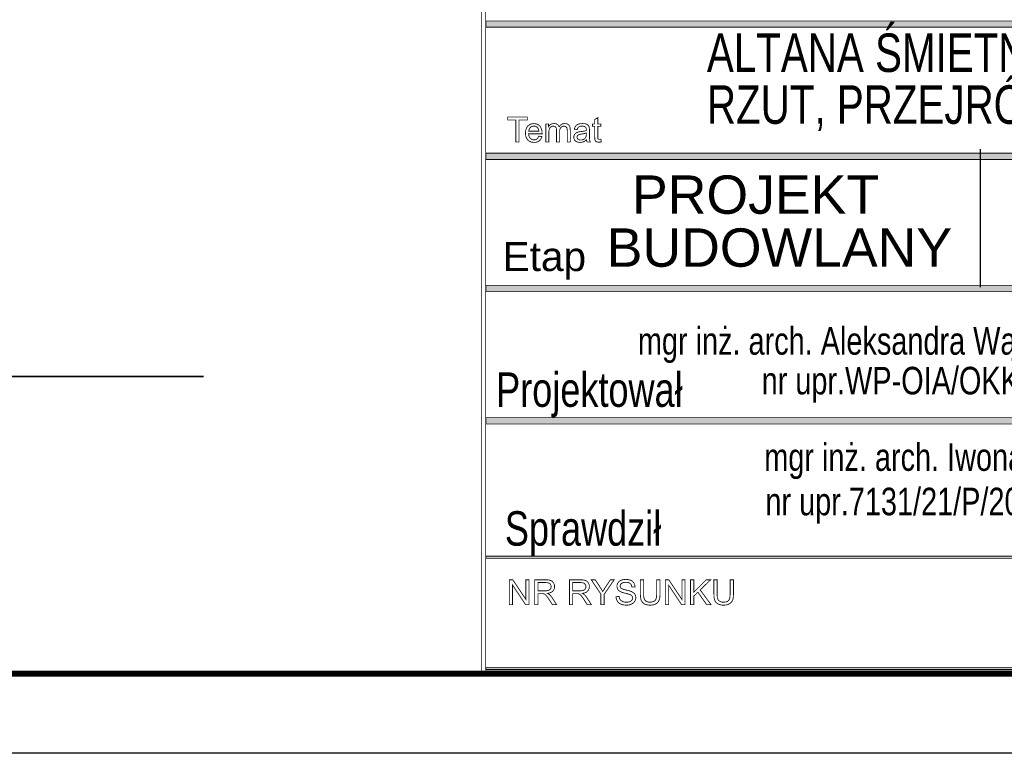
# Model space of a CAD drawing. Extents: x -2911 to 10058, y -5912 to -1002.
# Tile 23 of 43: x 8390 to 8545, y -3802 to -3687. Entities that reach past the tile are written whole.
import ezdxf

# ---------------------------------------------------------------- set-up
doc = ezdxf.new("R2010")
doc.units = 0
doc.header["$LTSCALE"] = 1.125
for name, color, linetype in [('--RAMKA', 7, 'CONTINUOUS'), ('BA_RAM', 2, 'CONTINUOUS'), ('BA_SZR', 7, 'CONTINUOUS'), ('OPIS', 5, 'CONTINUOUS'), ('SCIANY', 5, 'CONTINUOUS'), ('TAB', 7, 'CONTINUOUS')]:
    doc.layers.add(name, color=color, linetype=linetype)
doc.styles.add('ROMANS', font='arial.ttf', dxfattribs={"width": 0.8})
doc.styles.get("Standard").update_dxf_attribs({"font": 'arial.ttf'})

msp = doc.modelspace()

# ---------------------------------------------------------------- linework, layer by layer
at = {"layer": '--RAMKA', "color": 3}
msp.add_line((8144.2, -3743.33), (8418.9, -3743.33), dxfattribs=at)
at = {"layer": 'BA_RAM'}
msp.add_lwpolyline([(7284.99, -3802.47), (7284.99, -2777.47), (8647.38, -2777.47), (8647.38, -3802.47)], close=True, dxfattribs=at)
at = {"layer": 'BA_SZR', "linetype": 'Continuous', "const_width": 0.97}
msp.add_lwpolyline([(7359.99, -3789.97), (7359.99, -2789.97), (8634.88, -2789.97), (8634.88, -3789.97)], close=True, dxfattribs=at)
at = {"layer": 'OPIS', "linetype": 'Continuous'}
msp.add_line((8540.81, -3729.3), (8540.81, -3707.65), dxfattribs=at)
at = {"layer": 'SCIANY', "color": 3, "linetype": 'Continuous'}
msp.add_line((8418.9, -3743.33), (8144.2, -3743.33), dxfattribs=at)
at = {"layer": 'TAB', "linetype": 'Continuous', "const_width": 0.131}
for points in [[(8462.51, -3568.9), (8634.88, -3568.9), (8634.88, -3789.97), (8462.51, -3789.97)], [(8463.17, -3569.56), (8634.22, -3569.56), (8634.22, -3789.31), (8463.17, -3789.31)], [(8463.24, -3688.51), (8634.17, -3688.51), (8634.17, -3687.52), (8463.24, -3687.52)], [(8467.9, -3706.52), (8467.9, -3703.07), (8466.62, -3703.07), (8466.62, -3702.61), (8469.71, -3702.61), (8469.71, -3703.07), (8468.42, -3703.07), (8468.42, -3706.52)], [(8481.25, -3706.09), (8481.32, -3706.52), (8481.19, -3706.54), (8481.07, -3706.55), (8480.96, -3706.56), (8480.8, -3706.55), (8480.66, -3706.52), (8480.55, -3706.48), (8480.47, -3706.42), (8480.4, -3706.34), (8480.35, -3706.26), (8480.32, -3706.14), (8480.3, -3705.95), (8480.29, -3705.69), (8480.29, -3704.06), (8479.94, -3704.06), (8479.94, -3703.69), (8480.29, -3703.69), (8480.29, -3702.99), (8480.77, -3702.7), (8480.77, -3703.69), (8481.25, -3703.69), (8481.25, -3704.06), (8480.77, -3704.06), (8480.77, -3705.72), (8480.77, -3705.84), (8480.78, -3705.93), (8480.79, -3705.98), (8480.81, -3706.02), (8480.84, -3706.05), (8480.88, -3706.08), (8480.92, -3706.1), (8480.97, -3706.11), (8481.04, -3706.11), (8481.1, -3706.11), (8481.17, -3706.1)], [(8471.52, -3705.61), (8472.01, -3705.67), (8471.91, -3705.94), (8471.77, -3706.16), (8471.58, -3706.35), (8471.35, -3706.48), (8471.08, -3706.56), (8470.77, -3706.59), (8470.38, -3706.54), (8470.05, -3706.42), (8469.78, -3706.2), (8469.58, -3705.91), (8469.46, -3705.56), (8469.42, -3705.13), (8469.46, -3704.69), (8469.58, -3704.32), (8469.79, -3704.02), (8470.06, -3703.8), (8470.37, -3703.67), (8470.74, -3703.63), (8471.1, -3703.67), (8471.41, -3703.8), (8471.67, -3704.01), (8471.87, -3704.31), (8471.99, -3704.67), (8472.03, -3705.1), (8472.03, -3705.13), (8472.03, -3705.18), (8472.03, -3705.23), (8469.91, -3705.23), (8469.95, -3705.52), (8470.04, -3705.75), (8470.18, -3705.94), (8470.35, -3706.08), (8470.55, -3706.16), (8470.77, -3706.19), (8470.94, -3706.18), (8471.09, -3706.13), (8471.22, -3706.05), (8471.34, -3705.94), (8471.43, -3705.79)], [(8469.94, -3704.83), (8471.52, -3704.83), (8471.49, -3704.62), (8471.43, -3704.44), (8471.34, -3704.3), (8471.17, -3704.14), (8470.97, -3704.05), (8470.75, -3704.02), (8470.54, -3704.05), (8470.35, -3704.12), (8470.19, -3704.24), (8470.06, -3704.41), (8469.98, -3704.6)], [(8472.62, -3706.52), (8472.62, -3703.69), (8473.04, -3703.69), (8473.04, -3704.09), (8473.14, -3703.96), (8473.26, -3703.85), (8473.4, -3703.75), (8473.55, -3703.68), (8473.72, -3703.64), (8473.9, -3703.63), (8474.1, -3703.64), (8474.27, -3703.68), (8474.42, -3703.76), (8474.54, -3703.86), (8474.63, -3703.98), (8474.7, -3704.12), (8474.95, -3703.85), (8475.24, -3703.68), (8475.58, -3703.63), (8475.84, -3703.65), (8476.05, -3703.73), (8476.23, -3703.86), (8476.35, -3704.04), (8476.43, -3704.28), (8476.45, -3704.58), (8476.45, -3706.52), (8475.98, -3706.52), (8475.98, -3704.74), (8475.97, -3704.56), (8475.95, -3704.43), (8475.93, -3704.32), (8475.89, -3704.24), (8475.83, -3704.18), (8475.76, -3704.12), (8475.67, -3704.08), (8475.58, -3704.05), (8475.47, -3704.04), (8475.28, -3704.06), (8475.12, -3704.13), (8474.98, -3704.24), (8474.87, -3704.4), (8474.8, -3704.61), (8474.78, -3704.88), (8474.78, -3706.52), (8474.3, -3706.52), (8474.3, -3704.68), (8474.28, -3704.49), (8474.25, -3704.33), (8474.18, -3704.2), (8474.09, -3704.11), (8473.96, -3704.06), (8473.8, -3704.04), (8473.66, -3704.05), (8473.54, -3704.09), (8473.42, -3704.15), (8473.32, -3704.23), (8473.23, -3704.33), (8473.17, -3704.46), (8473.13, -3704.62), (8473.1, -3704.82), (8473.1, -3705.05), (8473.1, -3706.52)], [(8479.01, -3706.17), (8478.84, -3706.31), (8478.67, -3706.42), (8478.5, -3706.49), (8478.33, -3706.54), (8478.15, -3706.58), (8477.97, -3706.59), (8477.68, -3706.56), (8477.44, -3706.48), (8477.25, -3706.36), (8477.11, -3706.19), (8477.03, -3706), (8477, -3705.78), (8477.01, -3705.64), (8477.04, -3705.51), (8477.1, -3705.4), (8477.17, -3705.29), (8477.25, -3705.2), (8477.34, -3705.12), (8477.45, -3705.06), (8477.57, -3705), (8477.69, -3704.96), (8477.8, -3704.94), (8477.94, -3704.91), (8478.12, -3704.89), (8478.47, -3704.84), (8478.76, -3704.79), (8478.97, -3704.72), (8478.97, -3704.67), (8478.98, -3704.63), (8478.98, -3704.6), (8478.96, -3704.42), (8478.92, -3704.29), (8478.84, -3704.19), (8478.7, -3704.1), (8478.51, -3704.04), (8478.29, -3704.02), (8478.09, -3704.04), (8477.92, -3704.08), (8477.79, -3704.14), (8477.69, -3704.24), (8477.61, -3704.38), (8477.55, -3704.56), (8477.09, -3704.5), (8477.14, -3704.31), (8477.21, -3704.15), (8477.3, -3704.01), (8477.41, -3703.9), (8477.55, -3703.8), (8477.72, -3703.73), (8477.91, -3703.67), (8478.13, -3703.64), (8478.36, -3703.63), (8478.59, -3703.64), (8478.79, -3703.66), (8478.95, -3703.71), (8479.09, -3703.77), (8479.2, -3703.84), (8479.29, -3703.93), (8479.35, -3704.02), (8479.4, -3704.13), (8479.43, -3704.25), (8479.45, -3704.36), (8479.46, -3704.5), (8479.46, -3704.7), (8479.46, -3705.34), (8479.46, -3705.73), (8479.47, -3706.01), (8479.49, -3706.18), (8479.52, -3706.3), (8479.56, -3706.41), (8479.61, -3706.52), (8479.11, -3706.52), (8479.06, -3706.42), (8479.03, -3706.3)], [(8478.97, -3705.1), (8478.77, -3705.17), (8478.51, -3705.23), (8478.19, -3705.28), (8478.01, -3705.31), (8477.87, -3705.34), (8477.77, -3705.38), (8477.69, -3705.42), (8477.63, -3705.47), (8477.58, -3705.53), (8477.54, -3705.61), (8477.52, -3705.68), (8477.51, -3705.76), (8477.53, -3705.88), (8477.58, -3705.99), (8477.66, -3706.08), (8477.77, -3706.15), (8477.91, -3706.2), (8478.08, -3706.21), (8478.26, -3706.2), (8478.43, -3706.16), (8478.58, -3706.09), (8478.71, -3706), (8478.82, -3705.89), (8478.9, -3705.76), (8478.94, -3705.63), (8478.96, -3705.47), (8478.97, -3705.28)], [(8463.24, -3709.27), (8634.17, -3709.27), (8634.17, -3708.27), (8463.24, -3708.27)], [(8463.24, -3730.02), (8634.17, -3730.02), (8634.17, -3729.02), (8463.24, -3729.02)], [(8463.24, -3750.77), (8634.17, -3750.77), (8634.17, -3749.78), (8463.24, -3749.78)], [(8463.24, -3771.87), (8634.17, -3771.87), (8634.17, -3771.52), (8463.24, -3771.52)], [(8466.9, -3779.15), (8466.9, -3775.24), (8467.43, -3775.24), (8469.49, -3778.31), (8469.49, -3775.24), (8469.98, -3775.24), (8469.98, -3779.15), (8469.45, -3779.15), (8467.4, -3776.08), (8467.4, -3779.15)], [(8470.86, -3779.15), (8470.86, -3775.24), (8472.59, -3775.24), (8472.91, -3775.25), (8473.18, -3775.29), (8473.39, -3775.35), (8473.56, -3775.43), (8473.7, -3775.56), (8473.82, -3775.72), (8473.91, -3775.9), (8473.97, -3776.1), (8473.99, -3776.31), (8473.96, -3776.57), (8473.87, -3776.8), (8473.72, -3777.01), (8473.5, -3777.18), (8473.23, -3777.3), (8472.88, -3777.37), (8473.01, -3777.44), (8473.11, -3777.5), (8473.2, -3777.57), (8473.34, -3777.72), (8473.49, -3777.89), (8473.63, -3778.09), (8474.31, -3779.15), (8473.66, -3779.15), (8473.14, -3778.34), (8473, -3778.12), (8472.87, -3777.94), (8472.76, -3777.8), (8472.67, -3777.69), (8472.58, -3777.6), (8472.5, -3777.54), (8472.42, -3777.49), (8472.35, -3777.46), (8472.27, -3777.43), (8472.19, -3777.42), (8472.1, -3777.42), (8471.98, -3777.41), (8471.38, -3777.41), (8471.38, -3779.15)], [(8471.38, -3776.97), (8472.49, -3776.97), (8472.71, -3776.96), (8472.89, -3776.93), (8473.04, -3776.89), (8473.17, -3776.83), (8473.27, -3776.76), (8473.35, -3776.66), (8473.41, -3776.55), (8473.44, -3776.43), (8473.45, -3776.31), (8473.43, -3776.13), (8473.36, -3775.98), (8473.25, -3775.85), (8473.09, -3775.75), (8472.88, -3775.69), (8472.61, -3775.67), (8471.38, -3775.67)], [(8476.32, -3779.15), (8476.32, -3775.24), (8478.06, -3775.24), (8478.38, -3775.25), (8478.64, -3775.29), (8478.85, -3775.35), (8479.02, -3775.43), (8479.16, -3775.56), (8479.29, -3775.72), (8479.38, -3775.9), (8479.43, -3776.1), (8479.45, -3776.31), (8479.42, -3776.57), (8479.33, -3776.8), (8479.18, -3777.01), (8478.97, -3777.18), (8478.69, -3777.3), (8478.35, -3777.37), (8478.47, -3777.44), (8478.58, -3777.5), (8478.66, -3777.57), (8478.81, -3777.72), (8478.95, -3777.89), (8479.09, -3778.09), (8479.77, -3779.15), (8479.12, -3779.15), (8478.6, -3778.34), (8478.46, -3778.12), (8478.33, -3777.94), (8478.23, -3777.8), (8478.13, -3777.69), (8478.04, -3777.6), (8477.96, -3777.54), (8477.89, -3777.49), (8477.81, -3777.46), (8477.73, -3777.43), (8477.66, -3777.42), (8477.56, -3777.42), (8477.44, -3777.41), (8476.84, -3777.41), (8476.84, -3779.15)], [(8476.84, -3776.97), (8477.95, -3776.97), (8478.17, -3776.96), (8478.36, -3776.93), (8478.51, -3776.89), (8478.63, -3776.83), (8478.73, -3776.76), (8478.81, -3776.66), (8478.87, -3776.55), (8478.9, -3776.43), (8478.91, -3776.31), (8478.89, -3776.13), (8478.82, -3775.98), (8478.71, -3775.85), (8478.55, -3775.75), (8478.34, -3775.69), (8478.08, -3775.67), (8476.84, -3775.67)], [(8481.26, -3779.15), (8481.26, -3777.49), (8479.75, -3775.24), (8480.38, -3775.24), (8481.15, -3776.42), (8481.29, -3776.64), (8481.43, -3776.86), (8481.55, -3777.08), (8481.68, -3776.87), (8481.82, -3776.64), (8481.98, -3776.39), (8482.74, -3775.24), (8483.34, -3775.24), (8481.78, -3777.49), (8481.78, -3779.15)], [(8483.63, -3777.89), (8484.11, -3777.85), (8484.15, -3778.04), (8484.2, -3778.2), (8484.28, -3778.33), (8484.38, -3778.45), (8484.51, -3778.55), (8484.67, -3778.64), (8484.85, -3778.7), (8485.05, -3778.74), (8485.27, -3778.75), (8485.46, -3778.74), (8485.63, -3778.71), (8485.79, -3778.67), (8485.93, -3778.6), (8486.04, -3778.52), (8486.13, -3778.42), (8486.19, -3778.32), (8486.23, -3778.21), (8486.24, -3778.09), (8486.23, -3777.97), (8486.19, -3777.86), (8486.13, -3777.77), (8486.05, -3777.68), (8485.93, -3777.6), (8485.78, -3777.54), (8485.63, -3777.49), (8485.4, -3777.43), (8485.09, -3777.35), (8484.76, -3777.26), (8484.51, -3777.18), (8484.33, -3777.1), (8484.16, -3777), (8484.02, -3776.88), (8483.91, -3776.74), (8483.84, -3776.59), (8483.79, -3776.43), (8483.78, -3776.25), (8483.79, -3776.06), (8483.85, -3775.87), (8483.94, -3775.7), (8484.07, -3775.54), (8484.24, -3775.41), (8484.43, -3775.31), (8484.66, -3775.23), (8484.9, -3775.19), (8485.15, -3775.17), (8485.43, -3775.19), (8485.69, -3775.24), (8485.92, -3775.31), (8486.12, -3775.42), (8486.29, -3775.56), (8486.43, -3775.73), (8486.53, -3775.92), (8486.59, -3776.12), (8486.62, -3776.34), (8486.13, -3776.38), (8486.08, -3776.15), (8485.99, -3775.97), (8485.85, -3775.82), (8485.68, -3775.71), (8485.45, -3775.65), (8485.17, -3775.63), (8484.89, -3775.65), (8484.66, -3775.71), (8484.49, -3775.8), (8484.37, -3775.92), (8484.3, -3776.06), (8484.27, -3776.22), (8484.29, -3776.35), (8484.34, -3776.46), (8484.43, -3776.56), (8484.58, -3776.65), (8484.84, -3776.75), (8485.21, -3776.84), (8485.58, -3776.93), (8485.87, -3777.02), (8486.07, -3777.09), (8486.28, -3777.21), (8486.45, -3777.34), (8486.58, -3777.49), (8486.67, -3777.66), (8486.72, -3777.84), (8486.74, -3778.05), (8486.72, -3778.25), (8486.66, -3778.45), (8486.56, -3778.63), (8486.42, -3778.8), (8486.25, -3778.95), (8486.05, -3779.06), (8485.81, -3779.15), (8485.56, -3779.2), (8485.29, -3779.22), (8484.96, -3779.2), (8484.66, -3779.15), (8484.4, -3779.06), (8484.18, -3778.94), (8483.99, -3778.79), (8483.84, -3778.6), (8483.73, -3778.38), (8483.66, -3778.15)], [(8490.01, -3775.24), (8490.53, -3775.24), (8490.53, -3777.5), (8490.51, -3777.87), (8490.47, -3778.18), (8490.39, -3778.44), (8490.28, -3778.65), (8490.12, -3778.84), (8489.91, -3779), (8489.66, -3779.12), (8489.35, -3779.19), (8489, -3779.22), (8488.66, -3779.2), (8488.36, -3779.13), (8488.1, -3779.03), (8487.89, -3778.88), (8487.72, -3778.7), (8487.6, -3778.48), (8487.52, -3778.21), (8487.47, -3777.88), (8487.45, -3777.5), (8487.45, -3775.24), (8487.97, -3775.24), (8487.97, -3777.5), (8487.98, -3777.81), (8488.01, -3778.06), (8488.07, -3778.25), (8488.14, -3778.4), (8488.25, -3778.52), (8488.39, -3778.62), (8488.56, -3778.69), (8488.74, -3778.74), (8488.95, -3778.75), (8489.3, -3778.72), (8489.57, -3778.64), (8489.77, -3778.49), (8489.9, -3778.27), (8489.98, -3777.93), (8490.01, -3777.5)], [(8491.38, -3779.15), (8491.38, -3775.24), (8491.91, -3775.24), (8493.97, -3778.31), (8493.97, -3775.24), (8494.46, -3775.24), (8494.46, -3779.15), (8493.93, -3779.15), (8491.88, -3776.08), (8491.88, -3779.15)], [(8495.31, -3779.15), (8495.31, -3775.24), (8495.83, -3775.24), (8495.83, -3777.18), (8497.77, -3775.24), (8498.47, -3775.24), (8496.83, -3776.82), (8498.54, -3779.15), (8497.86, -3779.15), (8496.47, -3777.17), (8495.83, -3777.8), (8495.83, -3779.15)], [(8501.54, -3775.24), (8502.06, -3775.24), (8502.06, -3777.5), (8502.04, -3777.87), (8502, -3778.18), (8501.93, -3778.44), (8501.81, -3778.65), (8501.65, -3778.84), (8501.44, -3779), (8501.19, -3779.12), (8500.88, -3779.19), (8500.53, -3779.22), (8500.19, -3779.2), (8499.89, -3779.13), (8499.63, -3779.03), (8499.42, -3778.88), (8499.26, -3778.7), (8499.13, -3778.48), (8499.05, -3778.21), (8499, -3777.88), (8498.99, -3777.5), (8498.99, -3775.24), (8499.5, -3775.24), (8499.5, -3777.5), (8499.51, -3777.81), (8499.54, -3778.06), (8499.6, -3778.25), (8499.67, -3778.4), (8499.78, -3778.52), (8499.92, -3778.62), (8500.09, -3778.69), (8500.28, -3778.74), (8500.49, -3778.75), (8500.83, -3778.72), (8501.1, -3778.64), (8501.3, -3778.49), (8501.43, -3778.27), (8501.51, -3777.93), (8501.54, -3777.5)], [(8463.24, -3789.97), (8634.17, -3789.97), (8634.17, -3788.97), (8463.24, -3788.97)]]:
    msp.add_lwpolyline(points, close=True, dxfattribs=at)
at = {"layer": 'TAB', "linetype": 'Continuous'}
for points in [[(8463.24, -3688.51), (8634.17, -3688.51), (8463.24, -3687.52), (8634.17, -3687.52)], [(8463.24, -3709.27), (8634.17, -3709.27), (8463.24, -3708.27), (8634.17, -3708.27)], [(8463.24, -3730.02), (8634.17, -3730.02), (8463.24, -3729.02), (8634.17, -3729.02)], [(8463.24, -3750.77), (8634.17, -3750.77), (8463.24, -3749.78), (8634.17, -3749.78)], [(8463.24, -3771.87), (8634.17, -3771.87), (8463.24, -3771.52), (8634.17, -3771.52)], [(8463.24, -3789.97), (8634.17, -3789.97), (8463.24, -3788.97), (8634.17, -3788.97)]]:
    msp.add_solid(points, dxfattribs=at)

# ---------------------------------------------------------------- texts
at = {"layer": 'OPIS', "color": 0, "linetype": 'Continuous', "style": 'ROMANS', "width": 0.75}
for s, p in [('ALTANA ŚMIETNIKOWA ', (8497.89, -3695.53)), ('RZUT, PRZEJRÓJ, ELEWACJE', (8497.89, -3703.67))]:
    msp.add_text(s, height=6.041, dxfattribs=at).set_placement(p)
at = {"layer": 'OPIS', "linetype": 'Continuous', "attachment_point": 1}
for s, insert, char_height, width in [('{\\fArial|b0|i0|c238|p34;PROJEKT }', (8486.14, -3711.77), 6.0192, 594.1351), ('{\\fArial|b0|i0|c238|p34;BUDOWLANY}', (8482.17, -3720.08), 6.0192, 583.9416), ('{\\fArial|b0|i0|c238|p34;Etap}', (8465.83, -3722.22), 4.56, 591.625)]:
    msp.add_mtext(s, dxfattribs=dict(at, insert=insert, char_height=char_height, width=width))
at = {"layer": 'TAB', "color": 0, "linetype": 'Continuous', "style": 'ROMANS', "width": 0.75}
for s, p in [('mgr inż. arch. Aleksandra Wąsiewicz-Gomoliszewska', (8487.06, -3739.91)), ('nr upr.WP-OIA/OKK/UpB/3/2007', (8506.48, -3746.14)), ('mgr inż. arch. Iwona Olszewska', (8506.89, -3758.14)), ('nr upr.7131/21/P/2004', (8507.07, -3765.11))]:
    msp.add_text(s, height=4.3232, rotation=0.01, dxfattribs=at).set_placement(p)
at = {"layer": 'TAB', "linetype": 'Continuous', "style": 'ROMANS', "width": 0.75}
for s, p in [('Projektował', (8464.82, -3748.09)), ('Sprawdził', (8466.19, -3769.88))]:
    msp.add_text(s, height=5.404, dxfattribs=at).set_placement(p)

doc.saveas('drawing.dxf')
